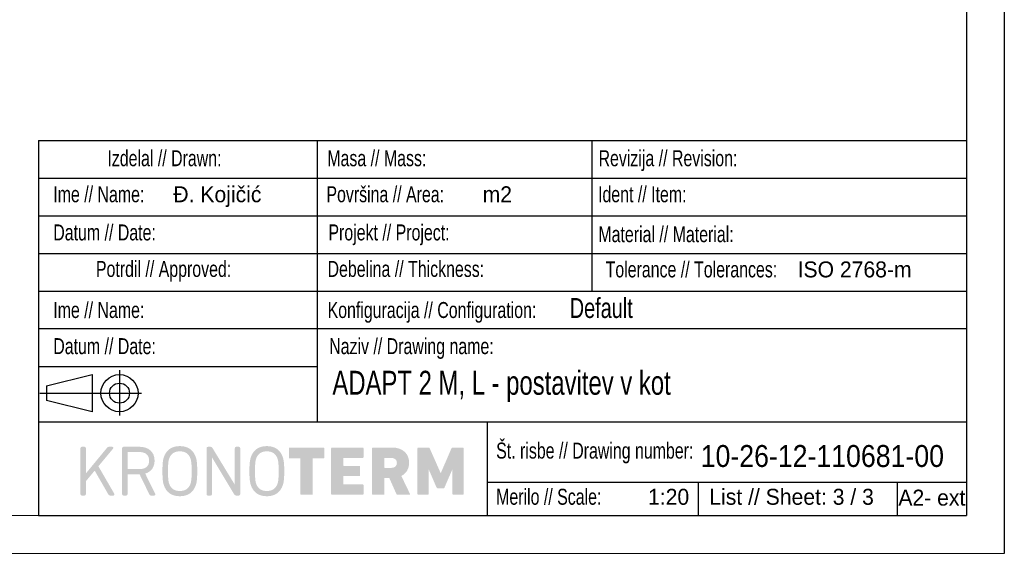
# Model space of a CAD drawing. Header units: millimetres. Extents: x 0 to 39025, y -31299 to 8400.
# Tile 90 of 256: x 15958 to 18568, y -31299 to -29883. Entities that reach past the tile are written whole.
import ezdxf

# ---------------------------------------------------------------- set-up
doc = ezdxf.new("R2010")
doc.units = ezdxf.units.MM
doc.layers.add('FORMAT', color=7, linetype='Continuous')
doc.styles.add('SLDTEXTSTYLE3', font='arial.ttf', dxfattribs={"width": 0.948})
doc.styles.add('SLDTEXTSTYLE4', font='ARIALN.TTF', dxfattribs={"width": 0.87})
doc.styles.add('SLDTEXTSTYLE5', font='ARIALN.TTF', dxfattribs={"width": 0.87, "bigfont": 'bigfont'})

msp = doc.modelspace()

# ---------------------------------------------------------------- hatches: boundary and pattern name
at = {"ltscale": 10}
h = msp.add_hatch(color=0, dxfattribs=at)
h.dxf.hatch_style = 1
edge = h.paths.add_edge_path()
edge.add_spline(control_points=[(16655.2, -31043.9), (16648.8, -31024.5), (16634.1, -31014.3), (16612.9, -31014.3), (16591.5, -31014.3), (16576.8, -31024.5), (16570.4, -31043.9)], knot_values=[0, 0, 0, 0, 1, 1, 1, 2, 2, 2, 2], degree=3, periodic=0)
edge.add_spline(control_points=[(16570.4, -31043.9), (16568.1, -31050.9), (16566.6, -31059.5), (16566.6, -31080.8), (16566.6, -31102.2), (16568.1, -31110.8), (16570.4, -31117.8)], knot_values=[2, 2, 2, 2, 3, 3, 3, 4, 4, 4, 4], degree=3, periodic=0)
edge.add_spline(control_points=[(16570.4, -31117.8), (16576.8, -31137.2), (16591.5, -31147.4), (16612.9, -31147.4), (16634.1, -31147.4), (16648.8, -31137.2), (16655.2, -31117.8)], knot_values=[4, 4, 4, 4, 5, 5, 5, 6, 6, 6, 6], degree=3, periodic=0)
edge.add_spline(control_points=[(16655.2, -31117.8), (16657.5, -31110.8), (16659, -31102.2), (16659, -31080.8), (16659, -31059.5), (16657.5, -31050.9), (16655.2, -31043.9)], knot_values=[6, 6, 6, 6, 7, 7, 7, 8, 8, 8, 8], degree=3, periodic=0)
edge = h.paths.add_edge_path(flags=16)
edge.add_spline(control_points=[(16644.3, -31080.8), (16644.3, -31101.8), (16642.7, -31109.4), (16641.3, -31113.6)], knot_values=[0, 0, 0, 0, 1, 1, 1, 1], degree=3, periodic=0)
edge.add_spline(control_points=[(16641.3, -31113.6), (16636.9, -31126.8), (16627.3, -31133.5), (16612.9, -31133.5), (16598.3, -31133.5), (16588.7, -31126.8), (16584.3, -31113.6)], knot_values=[1, 1, 1, 1, 2, 2, 2, 3, 3, 3, 3], degree=3, periodic=0)
edge.add_spline(control_points=[(16584.3, -31113.6), (16582.9, -31109.4), (16581.3, -31101.8), (16581.3, -31059.9), (16582.9, -31052.3), (16584.3, -31048.1)], knot_values=[3, 3, 3, 3, 4, 4, 5, 5, 5, 5], degree=3, periodic=0)
edge.add_spline(control_points=[(16584.3, -31048.1), (16588.7, -31034.9), (16598.3, -31028.2), (16612.9, -31028.2), (16627.3, -31028.2), (16636.9, -31034.9), (16641.3, -31048.1)], knot_values=[5, 5, 5, 5, 6, 6, 6, 7, 7, 7, 7], degree=3, periodic=0)
edge.add_spline(control_points=[(16641.3, -31048.1), (16642.7, -31052.3), (16644.3, -31059.9), (16644.3, -31080.8)], knot_values=[7, 7, 7, 7, 8, 8, 8, 8], degree=3, periodic=0)
edge = h.paths.add_edge_path()
edge.add_spline(control_points=[(16542.3, -31020), (16542.3, -31017.7), (16540.7, -31016.1), (16538.5, -31016.1)], knot_values=[17, 17, 17, 17, 18, 18, 18, 18], degree=3, periodic=0)
edge.add_line((16538.5, -31016.1), (16531.7, -31016.1))
edge.add_spline(control_points=[(16531.7, -31016.1), (16529.5, -31016.1), (16527.9, -31017.7), (16527.9, -31020)], knot_values=[1, 1, 1, 1, 2, 2, 2, 2], degree=3, periodic=0)
edge.add_line((16527.9, -31020), (16527.9, -31116.9))
edge.add_line((16527.9, -31116.9), (16468.5, -31019.1))
edge.add_spline(control_points=[(16468.5, -31019.1), (16467.5, -31017.1), (16465.9, -31016.1), (16463.6, -31016.1)], knot_values=[4, 4, 4, 4, 5, 5, 5, 5], degree=3, periodic=0)
edge.add_line((16463.6, -31016.1), (16456.8, -31016.1))
edge.add_spline(control_points=[(16456.8, -31016.1), (16454.6, -31016.1), (16452.9, -31017.8), (16452.9, -31020)], knot_values=[6, 6, 6, 6, 7, 7, 7, 7], degree=3, periodic=0)
edge.add_line((16452.9, -31020), (16452.9, -31141.7))
edge.add_spline(control_points=[(16452.9, -31141.7), (16452.9, -31144), (16454.6, -31145.6), (16456.8, -31145.6)], knot_values=[8, 8, 8, 8, 9, 9, 9, 9], degree=3, periodic=0)
edge.add_line((16456.8, -31145.6), (16463.6, -31145.6))
edge.add_spline(control_points=[(16463.6, -31145.6), (16465.8, -31145.6), (16467.4, -31144), (16467.4, -31141.7)], knot_values=[10, 10, 10, 10, 11, 11, 11, 11], degree=3, periodic=0)
edge.add_line((16467.4, -31141.7), (16467.4, -31044.3))
edge.add_line((16467.4, -31044.3), (16526.5, -31142.8))
edge.add_spline(control_points=[(16526.5, -31142.8), (16527.6, -31144.6), (16529.3, -31145.6), (16531.3, -31145.6)], knot_values=[13, 13, 13, 13, 14, 14, 14, 14], degree=3, periodic=0)
edge.add_line((16531.3, -31145.6), (16538.5, -31145.6))
edge.add_spline(control_points=[(16538.5, -31145.6), (16540.7, -31145.6), (16542.3, -31144), (16542.3, -31141.7)], knot_values=[15, 15, 15, 15, 16, 16, 16, 16], degree=3, periodic=0)
edge.add_line((16542.3, -31141.7), (16542.3, -31020))
edge = h.paths.add_edge_path()
edge.add_spline(control_points=[(16382.2, -31014.3), (16360.8, -31014.3), (16346.1, -31024.5), (16339.7, -31043.9)], knot_values=[0, 0, 0, 0, 1, 1, 1, 1], degree=3, periodic=0)
edge.add_spline(control_points=[(16339.7, -31043.9), (16337.4, -31050.9), (16336, -31059.5), (16336, -31080.8), (16336, -31102.2), (16337.4, -31110.8), (16339.7, -31117.8)], knot_values=[1, 1, 1, 1, 2, 2, 2, 3, 3, 3, 3], degree=3, periodic=0)
edge.add_spline(control_points=[(16339.7, -31117.8), (16346.1, -31137.2), (16360.8, -31147.4), (16382.2, -31147.4), (16403.5, -31147.4), (16418.1, -31137.2), (16424.5, -31117.8)], knot_values=[3, 3, 3, 3, 4, 4, 4, 5, 5, 5, 5], degree=3, periodic=0)
edge.add_spline(control_points=[(16424.5, -31117.8), (16426.9, -31110.8), (16428.3, -31102.2), (16428.3, -31080.8), (16428.3, -31059.5), (16426.9, -31050.9), (16424.5, -31043.9)], knot_values=[5, 5, 5, 5, 6, 6, 6, 7, 7, 7, 7], degree=3, periodic=0)
edge.add_spline(control_points=[(16424.5, -31043.9), (16418.1, -31024.5), (16403.5, -31014.3), (16382.2, -31014.3)], knot_values=[7, 7, 7, 7, 8, 8, 8, 8], degree=3, periodic=0)
edge = h.paths.add_edge_path(flags=16)
edge.add_spline(control_points=[(16410.6, -31048.1), (16412, -31052.3), (16413.6, -31059.9), (16413.6, -31080.8)], knot_values=[8, 8, 8, 8, 9, 9, 9, 9], degree=3, periodic=0)
edge.add_spline(control_points=[(16413.6, -31080.8), (16413.6, -31101.8), (16412, -31109.4), (16410.6, -31113.6)], knot_values=[0, 0, 0, 0, 1, 1, 1, 1], degree=3, periodic=0)
edge.add_spline(control_points=[(16410.6, -31113.6), (16406.2, -31126.8), (16396.7, -31133.5), (16382.2, -31133.5)], knot_values=[1, 1, 1, 1, 2, 2, 2, 2], degree=3, periodic=0)
edge.add_spline(control_points=[(16382.2, -31133.5), (16367.7, -31133.5), (16358.1, -31126.8), (16353.7, -31113.6)], knot_values=[2, 2, 2, 2, 3, 3, 3, 3], degree=3, periodic=0)
edge.add_line((16353.7, -31113.6), (16353.7, -31113.6))
edge.add_spline(control_points=[(16353.7, -31113.6), (16352.2, -31109.4), (16350.6, -31101.8), (16350.6, -31080.8)], knot_values=[4, 4, 4, 4, 5, 5, 5, 5], degree=3, periodic=0)
edge.add_spline(control_points=[(16350.6, -31080.8), (16350.6, -31059.9), (16352.2, -31052.3), (16353.7, -31048.1)], knot_values=[5, 5, 5, 5, 6, 6, 6, 6], degree=3, periodic=0)
edge.add_spline(control_points=[(16353.7, -31048.1), (16358.1, -31034.9), (16367.7, -31028.2), (16382.2, -31028.2)], knot_values=[6, 6, 6, 6, 7, 7, 7, 7], degree=3, periodic=0)
edge.add_spline(control_points=[(16382.2, -31028.2), (16396.7, -31028.2), (16406.2, -31034.9), (16410.6, -31048.1)], knot_values=[7, 7, 7, 7, 8, 8, 8, 8], degree=3, periodic=0)
edge = h.paths.add_edge_path()
edge.add_spline(control_points=[(16316.8, -31143.9), (16317.4, -31142.9), (16317.3, -31141.6), (16316.7, -31140.7)], knot_values=[14, 14, 14, 14, 15, 15, 15, 15], degree=3, periodic=0)
edge.add_line((16316.7, -31140.7), (16290.4, -31087.3))
edge.add_spline(control_points=[(16290.4, -31087.3), (16306.2, -31082.6), (16315.2, -31070.1), (16315.2, -31052.8)], knot_values=[0, 0, 0, 0, 1, 1, 1, 1], degree=3, periodic=0)
edge.add_spline(control_points=[(16315.2, -31052.8), (16315.2, -31030.2), (16299.8, -31016.1), (16275, -31016.1)], knot_values=[1, 1, 1, 1, 2, 2, 2, 2], degree=3, periodic=0)
edge.add_line((16275, -31016.1), (16233, -31016.1))
edge.add_spline(control_points=[(16233, -31016.1), (16230.7, -31016.1), (16229.1, -31017.7), (16229.1, -31020)], knot_values=[3, 3, 3, 3, 4, 4, 4, 4], degree=3, periodic=0)
edge.add_line((16229.1, -31020), (16229.1, -31141.7))
edge.add_spline(control_points=[(16229.1, -31141.7), (16229.1, -31144), (16230.7, -31145.6), (16233, -31145.6)], knot_values=[5, 5, 5, 5, 6, 6, 6, 6], degree=3, periodic=0)
edge.add_line((16233, -31145.6), (16239.8, -31145.6))
edge.add_spline(control_points=[(16239.8, -31145.6), (16242, -31145.6), (16243.6, -31144), (16243.6, -31141.7)], knot_values=[7, 7, 7, 7, 8, 8, 8, 8], degree=3, periodic=0)
edge.add_line((16243.6, -31141.7), (16243.6, -31089.5))
edge.add_line((16243.6, -31089.5), (16275.6, -31089.5))
edge.add_line((16275.6, -31089.5), (16301.4, -31142.7))
edge.add_spline(control_points=[(16301.4, -31142.7), (16302, -31144), (16303, -31145.6), (16305.5, -31145.6)], knot_values=[11, 11, 11, 11, 12, 12, 12, 12], degree=3, periodic=0)
edge.add_line((16305.5, -31145.6), (16314, -31145.6))
edge.add_spline(control_points=[(16314, -31145.6), (16315.2, -31145.6), (16316.3, -31145), (16316.8, -31143.9)], knot_values=[13, 13, 13, 13, 14, 14, 14, 14], degree=3, periodic=0)
edge = h.paths.add_edge_path(flags=16)
edge.add_spline(control_points=[(16300.7, -31052.8), (16300.7, -31067.5), (16291.5, -31075.5), (16274.8, -31075.5)], knot_values=[2, 2, 2, 2, 3, 3, 3, 3], degree=3, periodic=0)
edge.add_line((16274.8, -31075.5), (16243.6, -31075.5))
edge.add_line((16243.6, -31075.5), (16243.6, -31030.1))
edge.add_line((16243.6, -31030.1), (16274.8, -31030.1))
edge.add_spline(control_points=[(16274.8, -31030.1), (16291.5, -31030.1), (16300.7, -31038.1), (16300.7, -31052.8)], knot_values=[1, 1, 1, 1, 2, 2, 2, 2], degree=3, periodic=0)
edge = h.paths.add_edge_path()
edge.add_spline(control_points=[(16208.5, -31143.9), (16209.1, -31142.9), (16209, -31141.6), (16208.3, -31140.6)], knot_values=[20, 20, 20, 20, 21, 21, 21, 21], degree=3, periodic=0)
edge.add_line((16208.3, -31140.6), (16166.2, -31067.8))
edge.add_line((16166.2, -31067.8), (16204.8, -31021.5))
edge.add_spline(control_points=[(16204.8, -31021.5), (16205.8, -31020.5), (16206.1, -31019.2), (16205.7, -31018)], knot_values=[1, 1, 1, 1, 2, 2, 2, 2], degree=3, periodic=0)
edge.add_spline(control_points=[(16205.7, -31018), (16205.2, -31016.9), (16204, -31016.1), (16202.7, -31016.1)], knot_values=[2, 2, 2, 2, 3, 3, 3, 3], degree=3, periodic=0)
edge.add_line((16202.7, -31016.1), (16194, -31016.1))
edge.add_spline(control_points=[(16194, -31016.1), (16191.9, -31016.1), (16190.7, -31017.2), (16189.4, -31018.5)], knot_values=[4, 4, 4, 4, 5, 5, 5, 5], degree=3, periodic=0)
edge.add_line((16189.4, -31018.5), (16133.1, -31086.8))
edge.add_line((16133.1, -31086.8), (16133.1, -31020))
edge.add_spline(control_points=[(16133.1, -31020), (16133.1, -31017.7), (16131.5, -31016.1), (16129.3, -31016.1)], knot_values=[7, 7, 7, 7, 8, 8, 8, 8], degree=3, periodic=0)
edge.add_line((16129.3, -31016.1), (16122.4, -31016.1))
edge.add_spline(control_points=[(16122.4, -31016.1), (16120.2, -31016.1), (16118.6, -31017.8), (16118.6, -31020)], knot_values=[9, 9, 9, 9, 10, 10, 10, 10], degree=3, periodic=0)
edge.add_line((16118.6, -31020), (16118.6, -31141.7))
edge.add_spline(control_points=[(16118.6, -31141.7), (16118.6, -31144), (16120.2, -31145.6), (16122.4, -31145.6)], knot_values=[11, 11, 11, 11, 12, 12, 12, 12], degree=3, periodic=0)
edge.add_line((16122.4, -31145.6), (16129.3, -31145.6))
edge.add_spline(control_points=[(16129.3, -31145.6), (16131.5, -31145.6), (16133.1, -31144), (16133.1, -31141.7)], knot_values=[13, 13, 13, 13, 14, 14, 14, 14], degree=3, periodic=0)
edge.add_line((16133.1, -31141.7), (16133.1, -31107.4))
edge.add_line((16133.1, -31107.4), (16156.4, -31079.5))
edge.add_line((16156.4, -31079.5), (16192.9, -31143))
edge.add_spline(control_points=[(16192.9, -31143), (16193.7, -31144.2), (16194.9, -31145.6), (16197.3, -31145.6)], knot_values=[17, 17, 17, 17, 18, 18, 18, 18], degree=3, periodic=0)
edge.add_line((16197.3, -31145.6), (16205.7, -31145.6))
edge.add_spline(control_points=[(16205.7, -31145.6), (16206.9, -31145.6), (16208, -31145), (16208.5, -31143.9)], knot_values=[19, 19, 19, 19, 20, 20, 20, 20], degree=3, periodic=0)
edge = h.paths.add_edge_path()
edge.add_spline(control_points=[(17134.4, -31020), (17134.4, -31018.8), (17133.6, -31018.1), (17132.5, -31018.1)], knot_values=[25, 25, 25, 25, 26, 26, 26, 26], degree=3, periodic=0)
edge.add_line((17132.5, -31018.1), (17105.6, -31018.1))
edge.add_spline(control_points=[(17105.6, -31018.1), (17104.3, -31018.1), (17103, -31018.5), (17102.4, -31020)], knot_values=[1, 1, 1, 1, 2, 2, 2, 2], degree=3, periodic=0)
edge.add_line((17102.4, -31020), (17074.2, -31085.5))
edge.add_line((17074.2, -31085.5), (17073.5, -31085.5))
edge.add_line((17073.5, -31085.5), (17044.5, -31020))
edge.add_spline(control_points=[(17044.5, -31020), (17044, -31018.5), (17042.7, -31018.1), (17041.4, -31018.1)], knot_values=[5, 5, 5, 5, 6, 6, 6, 6], degree=3, periodic=0)
edge.add_line((17041.4, -31018.1), (17014.1, -31018.1))
edge.add_spline(control_points=[(17014.1, -31018.1), (17013, -31018.1), (17012.2, -31018.8), (17012.2, -31020)], knot_values=[7, 7, 7, 7, 8, 8, 8, 8], degree=3, periodic=0)
edge.add_line((17012.2, -31020), (17012.2, -31141.7))
edge.add_spline(control_points=[(17012.2, -31141.7), (17012.2, -31142.8), (17013, -31143.6), (17014.1, -31143.6)], knot_values=[9, 9, 9, 9, 10, 10, 10, 10], degree=3, periodic=0)
edge.add_line((17014.1, -31143.6), (17039.7, -31143.6))
edge.add_spline(control_points=[(17039.7, -31143.6), (17040.8, -31143.6), (17041.6, -31142.8), (17041.6, -31141.7)], knot_values=[11, 11, 11, 11, 12, 12, 12, 12], degree=3, periodic=0)
edge.add_line((17041.6, -31141.7), (17041.6, -31077.2))
edge.add_line((17041.6, -31077.2), (17042.5, -31077.2))
edge.add_line((17042.5, -31077.2), (17062.6, -31124))
edge.add_spline(control_points=[(17062.6, -31124), (17063.7, -31125.9), (17065, -31126.4), (17066.1, -31126.4)], knot_values=[15, 15, 15, 15, 16, 16, 16, 16], degree=3, periodic=0)
edge.add_line((17066.1, -31126.4), (17080.5, -31126.4))
edge.add_spline(control_points=[(17080.5, -31126.4), (17081.6, -31126.4), (17083.1, -31125.9), (17084, -31124)], knot_values=[17, 17, 17, 17, 18, 18, 18, 18], degree=3, periodic=0)
edge.add_line((17084, -31124), (17104.1, -31077.2))
edge.add_line((17104.1, -31077.2), (17105, -31077.2))
edge.add_line((17105, -31077.2), (17105, -31141.7))
edge.add_spline(control_points=[(17105, -31141.7), (17105, -31142.8), (17105.8, -31143.6), (17106.9, -31143.6)], knot_values=[21, 21, 21, 21, 22, 22, 22, 22], degree=3, periodic=0)
edge.add_line((17106.9, -31143.6), (17132.5, -31143.6))
edge.add_spline(control_points=[(17132.5, -31143.6), (17133.6, -31143.6), (17134.4, -31142.8), (17134.4, -31141.7)], knot_values=[23, 23, 23, 23, 24, 24, 24, 24], degree=3, periodic=0)
edge.add_line((17134.4, -31141.7), (17134.4, -31020))
edge = h.paths.add_edge_path()
edge.add_spline(control_points=[(16991.1, -31143.6), (16992.4, -31143.6), (16993, -31142.5), (16992.4, -31141.4)], knot_values=[14, 14, 14, 14, 15, 15, 15, 15], degree=3, periodic=0)
edge.add_line((16992.4, -31141.4), (16969.4, -31093.6))
edge.add_spline(control_points=[(16969.4, -31093.6), (16982.7, -31086.9), (16990, -31074.2), (16990, -31058.5)], knot_values=[0, 0, 0, 0, 1, 1, 1, 1], degree=3, periodic=0)
edge.add_spline(control_points=[(16990, -31058.5), (16990, -31034.9), (16973.6, -31018.1), (16944.8, -31018.1)], knot_values=[1, 1, 1, 1, 2, 2, 2, 2], degree=3, periodic=0)
edge.add_line((16944.8, -31018.1), (16893.7, -31018.1))
edge.add_spline(control_points=[(16893.7, -31018.1), (16892.6, -31018.1), (16891.9, -31018.8), (16891.9, -31020)], knot_values=[3, 3, 3, 3, 4, 4, 4, 4], degree=3, periodic=0)
edge.add_line((16891.9, -31020), (16891.9, -31141.7))
edge.add_spline(control_points=[(16891.9, -31141.7), (16891.9, -31142.8), (16892.6, -31143.6), (16893.7, -31143.6)], knot_values=[5, 5, 5, 5, 6, 6, 6, 6], degree=3, periodic=0)
edge.add_line((16893.7, -31143.6), (16922.5, -31143.6))
edge.add_spline(control_points=[(16922.5, -31143.6), (16923.6, -31143.6), (16924.3, -31142.8), (16924.3, -31141.7)], knot_values=[7, 7, 7, 7, 8, 8, 8, 8], degree=3, periodic=0)
edge.add_line((16924.3, -31141.7), (16924.3, -31100))
edge.add_spline(control_points=[(16924.3, -31100), (16924.3, -31099.3), (16924.7, -31098.9), (16925.5, -31098.9)], knot_values=[9, 9, 9, 9, 10, 10, 10, 10], degree=3, periodic=0)
edge.add_line((16925.5, -31098.9), (16937.4, -31098.9))
edge.add_line((16937.4, -31098.9), (16956.5, -31141.7))
edge.add_spline(control_points=[(16956.5, -31141.7), (16957, -31143), (16957.6, -31143.6), (16959.2, -31143.6)], knot_values=[12, 12, 12, 12, 13, 13, 13, 13], degree=3, periodic=0)
edge.add_line((16959.2, -31143.6), (16991.1, -31143.6))
edge = h.paths.add_edge_path(flags=16)
edge.add_spline(control_points=[(16957.6, -31058.9), (16957.6, -31067), (16952, -31072.2), (16942.8, -31072.2)], knot_values=[6, 6, 6, 6, 7, 7, 7, 7], degree=3, periodic=0)
edge.add_line((16942.8, -31072.2), (16925.5, -31072.2))
edge.add_spline(control_points=[(16925.5, -31072.2), (16924.7, -31072.2), (16924.3, -31071.8), (16924.3, -31071.1)], knot_values=[1, 1, 1, 1, 2, 2, 2, 2], degree=3, periodic=0)
edge.add_line((16924.3, -31071.1), (16924.3, -31046.7))
edge.add_spline(control_points=[(16924.3, -31046.7), (16924.3, -31046), (16924.7, -31045.6), (16925.5, -31045.6)], knot_values=[3, 3, 3, 3, 4, 4, 4, 4], degree=3, periodic=0)
edge.add_line((16925.5, -31045.6), (16942.8, -31045.6))
edge.add_spline(control_points=[(16942.8, -31045.6), (16952, -31045.6), (16957.6, -31050.8), (16957.6, -31058.9)], knot_values=[5, 5, 5, 5, 6, 6, 6, 6], degree=3, periodic=0)
edge = h.paths.add_edge_path()
edge.add_spline(control_points=[(16869.1, -31020), (16869.1, -31018.8), (16868.3, -31018.1), (16867.2, -31018.1)], knot_values=[23, 23, 23, 23, 24, 24, 24, 24], degree=3, periodic=0)
edge.add_line((16867.2, -31018.1), (16785.1, -31018.1))
edge.add_spline(control_points=[(16785.1, -31018.1), (16784, -31018.1), (16783.3, -31018.8), (16783.3, -31020)], knot_values=[1, 1, 1, 1, 2, 2, 2, 2], degree=3, periodic=0)
edge.add_line((16783.3, -31020), (16783.3, -31141.7))
edge.add_spline(control_points=[(16783.3, -31141.7), (16783.3, -31142.8), (16784, -31143.6), (16785.1, -31143.6)], knot_values=[3, 3, 3, 3, 4, 4, 4, 4], degree=3, periodic=0)
edge.add_line((16785.1, -31143.6), (16867.2, -31143.6))
edge.add_spline(control_points=[(16867.2, -31143.6), (16868.3, -31143.6), (16869.1, -31142.8), (16869.1, -31141.7)], knot_values=[5, 5, 5, 5, 6, 6, 6, 6], degree=3, periodic=0)
edge.add_line((16869.1, -31141.7), (16869.1, -31117.9))
edge.add_spline(control_points=[(16869.1, -31117.9), (16869.1, -31116.8), (16868.3, -31116.1), (16867.2, -31116.1)], knot_values=[7, 7, 7, 7, 8, 8, 8, 8], degree=3, periodic=0)
edge.add_line((16867.2, -31116.1), (16816.9, -31116.1))
edge.add_spline(control_points=[(16816.9, -31116.1), (16816.1, -31116.1), (16815.7, -31115.7), (16815.7, -31115)], knot_values=[9, 9, 9, 9, 10, 10, 10, 10], degree=3, periodic=0)
edge.add_line((16815.7, -31115), (16815.7, -31094.9))
edge.add_spline(control_points=[(16815.7, -31094.9), (16815.7, -31094.1), (16816.1, -31093.8), (16816.9, -31093.8)], knot_values=[11, 11, 11, 11, 12, 12, 12, 12], degree=3, periodic=0)
edge.add_line((16816.9, -31093.8), (16858.2, -31093.8))
edge.add_spline(control_points=[(16858.2, -31093.8), (16859.3, -31093.8), (16860, -31093), (16860, -31091.9)], knot_values=[13, 13, 13, 13, 14, 14, 14, 14], degree=3, periodic=0)
edge.add_line((16860, -31091.9), (16860, -31068.7))
edge.add_spline(control_points=[(16860, -31068.7), (16860, -31067.6), (16859.3, -31066.8), (16858.2, -31066.8)], knot_values=[15, 15, 15, 15, 16, 16, 16, 16], degree=3, periodic=0)
edge.add_line((16858.2, -31066.8), (16816.9, -31066.8))
edge.add_spline(control_points=[(16816.9, -31066.8), (16816.1, -31066.8), (16815.7, -31066.5), (16815.7, -31065.7)], knot_values=[17, 17, 17, 17, 18, 18, 18, 18], degree=3, periodic=0)
edge.add_line((16815.7, -31065.7), (16815.7, -31046.7))
edge.add_spline(control_points=[(16815.7, -31046.7), (16815.7, -31046), (16816.1, -31045.6), (16816.9, -31045.6)], knot_values=[19, 19, 19, 19, 20, 20, 20, 20], degree=3, periodic=0)
edge.add_line((16816.9, -31045.6), (16867.2, -31045.6))
edge.add_spline(control_points=[(16867.2, -31045.6), (16868.3, -31045.6), (16869.1, -31044.9), (16869.1, -31043.8)], knot_values=[21, 21, 21, 21, 22, 22, 22, 22], degree=3, periodic=0)
edge.add_line((16869.1, -31043.8), (16869.1, -31020))
edge = h.paths.add_edge_path()
edge.add_spline(control_points=[(16734.8, -31047.1), (16734.9, -31046.9), (16735.1, -31046.9), (16735.5, -31046.9)], knot_values=[30, 30, 30, 30, 31, 31, 31, 31], degree=3, periodic=0)
edge.add_line((16735.5, -31046.9), (16763.3, -31046.9))
edge.add_line((16763.3, -31046.9), (16763.7, -31046.9))
edge.add_spline(control_points=[(16763.7, -31046.9), (16764, -31046.9), (16764.4, -31046.7), (16764.6, -31046.5)], knot_values=[0, 0, 0, 0, 1, 1, 1, 1], degree=3, periodic=0)
edge.add_spline(control_points=[(16764.6, -31046.5), (16764.9, -31046.2), (16765.1, -31045.6), (16765.1, -31045.1)], knot_values=[1, 1, 1, 1, 2, 2, 2, 2], degree=3, periodic=0)
edge.add_line((16765.1, -31045.1), (16765.1, -31020))
edge.add_spline(control_points=[(16765.1, -31020), (16765.1, -31019.6), (16764.9, -31019.2), (16764.8, -31019)], knot_values=[3, 3, 3, 3, 4, 4, 4, 4], degree=3, periodic=0)
edge.add_spline(control_points=[(16764.8, -31019), (16764.8, -31018.8), (16764.6, -31018.7)], knot_values=[4, 4, 4, 5, 5, 5], degree=2, periodic=0)
edge.add_spline(control_points=[(16764.6, -31018.7), (16764.2, -31018.3), (16763.8, -31018.1), (16763.3, -31018.1)], knot_values=[5, 5, 5, 5, 6, 6, 6, 6], degree=3, periodic=0)
edge.add_line((16763.3, -31018.1), (16673, -31018.1))
edge.add_line((16673, -31018.1), (16672.5, -31018.1))
edge.add_spline(control_points=[(16672.5, -31018.1), (16671.7, -31018.3), (16671.2, -31019), (16671.2, -31020)], knot_values=[8, 8, 8, 8, 9, 9, 9, 9], degree=3, periodic=0)
edge.add_line((16671.2, -31020), (16671.2, -31045.1))
edge.add_spline(control_points=[(16671.2, -31045.1), (16671.2, -31045.4), (16671.2, -31045.8), (16671.4, -31046.2)], knot_values=[10, 10, 10, 10, 11, 11, 11, 11], degree=3, periodic=0)
edge.add_spline(control_points=[(16671.4, -31046.2), (16671.5, -31046.2), (16671.5, -31046.3)], knot_values=[11, 11, 11, 12, 12, 12], degree=2, periodic=0)
edge.add_line((16671.5, -31046.3), (16671.7, -31046.5))
edge.add_spline(control_points=[(16671.7, -31046.5), (16671.9, -31046.7), (16672.1, -31046.9), (16672.5, -31046.9)], knot_values=[13, 13, 13, 13, 14, 14, 14, 14], degree=3, periodic=0)
edge.add_line((16672.5, -31046.9), (16673, -31046.9))
edge.add_line((16673, -31046.9), (16700.8, -31046.9))
edge.add_line((16700.8, -31046.9), (16701, -31046.9))
edge.add_spline(control_points=[(16701, -31046.9), (16701.5, -31047.1), (16701.9, -31047.4), (16701.9, -31048)], knot_values=[17, 17, 17, 17, 18, 18, 18, 18], degree=3, periodic=0)
edge.add_line((16701.9, -31048), (16701.9, -31141.7))
edge.add_line((16701.9, -31141.7), (16701.9, -31142.3))
edge.add_spline(control_points=[(16701.9, -31142.3), (16701.9, -31142.7), (16702.1, -31142.8), (16702.3, -31143)], knot_values=[20, 20, 20, 20, 21, 21, 21, 21], degree=3, periodic=0)
edge.add_spline(control_points=[(16702.3, -31143), (16702.7, -31143.4), (16702.8, -31143.6), (16703.2, -31143.6)], knot_values=[21, 21, 21, 21, 22, 22, 22, 22], degree=3, periodic=0)
edge.add_line((16703.2, -31143.6), (16703.8, -31143.6))
edge.add_line((16703.8, -31143.6), (16732.5, -31143.6))
edge.add_spline(control_points=[(16732.5, -31143.6), (16732.9, -31143.6), (16733.3, -31143.6), (16733.5, -31143.4)], knot_values=[24, 24, 24, 24, 25, 25, 25, 25], degree=3, periodic=0)
edge.add_spline(control_points=[(16733.5, -31143.4), (16734, -31143), (16734.2, -31142.8), (16734.4, -31142.3)], knot_values=[25, 25, 25, 25, 26, 26, 26, 26], degree=3, periodic=0)
edge.add_line((16734.4, -31142.3), (16734.4, -31141.7))
edge.add_line((16734.4, -31141.7), (16734.4, -31048))
edge.add_line((16734.4, -31048), (16734.4, -31047.4))
edge.add_spline(control_points=[(16734.4, -31047.4), (16734.6, -31047.3), (16734.6, -31047.1), (16734.8, -31047.1)], knot_values=[29, 29, 29, 29, 30, 30, 30, 30], degree=3, periodic=0)

# ---------------------------------------------------------------- linework, layer by layer
at = {"layer": 'FORMAT', "ltscale": 27}
for p, q in [((18568, -22898.9), (18568, -31298.9)), ((18468, -22998.9), (18468, -31198.9))]:
    msp.add_line(p, q, dxfattribs=at)
at = {"layer": 'FORMAT', "lineweight": 25}
for q in [(16007.3, -31198.9), (18468.2, -30203.1)]:
    msp.add_line((16007.3, -30203.1), q, dxfattribs=at)
at = {"layer": 'FORMAT'}
for p, q in [((16747.2, -30949.5), (16747.2, -30203.1)), ((17474.8, -30203.1), (17474.8, -30603.1)), ((16007.3, -30303.1), (18468, -30303.1)), ((16007.3, -30403.1), (18468, -30403.1)), ((16007.3, -30503.1), (18468, -30503.1)), ((16007.3, -30603.1), (18468, -30603.1)), ((18468, -30703.1), (16007.3, -30703.1)), ((16007.3, -30803.1), (16747.2, -30803.1)), ((16028.7, -30854.3), (16149.6, -30824.6)), ((16149.6, -30824.6), (16149.6, -30923.2)), ((16222.2, -30812.9), (16222.2, -30933.1)), ((16028.7, -30854.3), (16028.7, -30893.5)), ((16011.2, -30873.9), (16280.6, -30873.9)), ((16149.6, -30923.2), (16028.7, -30893.5)), ((16007.3, -30949.5), (18468, -30949.5)), ((17196.9, -30949.5), (17196.9, -31198.9)), ((17196.9, -31109.7), (18468.1, -31109.7)), ((17756.6, -31109.7), (17756.6, -31198.9)), ((18283.6, -31109.7), (18283.6, -31198.9))]:
    msp.add_line(p, q, dxfattribs=at)
at = {"layer": 'FORMAT', "color": 7, "linetype": 'Continuous', "lineweight": 18, "ltscale": 27}
for p, q in [((500, -31198.9), (18468, -31198.9)), ((0, -31298.9), (18568, -31298.9))]:
    msp.add_line(p, q, dxfattribs=at)
at = {"layer": 'FORMAT', "linetype": 'Continuous', "lineweight": 25}
msp.add_line((16007.3, -31198.9), (18468, -31198.9), dxfattribs=at)
at = {"layer": 'FORMAT'}
for radius in [49.3, 26.5]:
    msp.add_circle((16222.2, -30873.9), radius, dxfattribs=at)

# ---------------------------------------------------------------- texts
at = {"layer": 'FORMAT', "attachment_point": 1}
for s, insert, char_height, style in [('Izdelal // Drawn:', (16190.1, -30229.2), 42.333, 'SLDTEXTSTYLE4'), ('Masa // Mass:', (16773.1, -30229.2), 42.333, 'SLDTEXTSTYLE4'), ('Revizija // Revision:', (17492.3, -30229.2), 42.333, 'SLDTEXTSTYLE4'), ('Ime // Name:', (16046.6, -30324.8), 42.333, 'SLDTEXTSTYLE4'), ('Đ. Kojičić', (16364.9, -30324.9), 42.33, 'SLDTEXTSTYLE3'), ('Površina // Area:', (16770.8, -30324.8), 42.333, 'SLDTEXTSTYLE5'), (' m2', (17169.4, -30324.9), 42.33, 'SLDTEXTSTYLE3'), ('Ident // Item:', (17490.9, -30324.8), 42.333, 'SLDTEXTSTYLE4'), ('Datum // Date:', (16046.6, -30426.1), 42.333, 'SLDTEXTSTYLE4'), ('Projekt // Project:', (16776.1, -30426.1), 42.333, 'SLDTEXTSTYLE4'), ('Material // Material:', (17491.8, -30430.8), 42.333, 'SLDTEXTSTYLE4'), ('Potrdil // Approved:', (16159.6, -30523), 42.333, 'SLDTEXTSTYLE4'), ('Debelina // Thickness:', (16773.8, -30523), 42.333, 'SLDTEXTSTYLE4'), ('Tolerance // Tolerances:', (17511, -30524.2), 42.333, 'SLDTEXTSTYLE4'), ('ISO 2768-m', (18020, -30524.3), 42.33, 'SLDTEXTSTYLE3'), ('Default', (17415.9, -30621.4), 52.92, 'SLDTEXTSTYLE4'), ('Ime // Name:', (16046.6, -30632), 42.333, 'SLDTEXTSTYLE4'), ('Konfiguracija // Configuration:', (16773.9, -30632), 42.333, 'SLDTEXTSTYLE4'), ('Datum // Date:', (16046.6, -30727.9), 42.333, 'SLDTEXTSTYLE4'), ('Naziv // Drawing name:', (16778.2, -30727.9), 42.333, 'SLDTEXTSTYLE4'), ('ADAPT 2 M, L - postavitev v kot', (16786.7, -30814.5), 63.5, 'SLDTEXTSTYLE4'), ('Št. risbe // Drawing number:', (17220.8, -31005.1), 42.333, 'SLDTEXTSTYLE5'), ('{\\fArial|b0|i0|c238|p34;\\H0.91667x;10-26-12-110681-00}', (17763.1, -31011.5), 63.5, 'SLDTEXTSTYLE4'), ('Merilo // Scale:', (17220.8, -31127.6), 42.333, 'SLDTEXTSTYLE4'), ('1:20', (17623.5, -31127.7), 42.33, 'SLDTEXTSTYLE3'), ('List // Sheet: 3 / 3', (17785.9, -31127.7), 42.333, 'SLDTEXTSTYLE3'), ('A2- ext', (18287.1, -31129.9), 42.33, 'SLDTEXTSTYLE3')]:
    msp.add_mtext(s, dxfattribs=dict(at, insert=insert, char_height=char_height, style=style))

doc.saveas('drawing.dxf')
